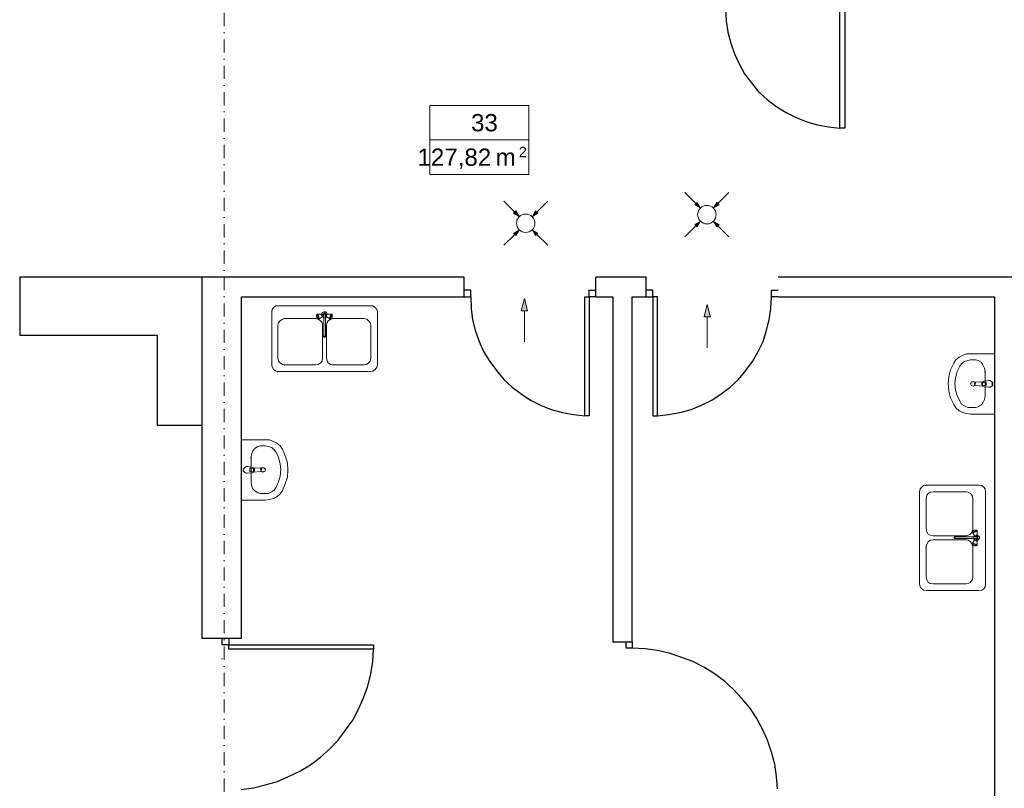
# Model space of a CAD drawing. Header units: millimetres. Extents: x -25785 to 64215, y 1802 to 45092.
# Tile 4 of 53: x -10534 to -3077, y 23373 to 29199. Entities that reach past the tile are written whole.
import ezdxf
from ezdxf.enums import TextEntityAlignment as Align

# ---------------------------------------------------------------- set-up
doc = ezdxf.new("R2010")
doc.units = ezdxf.units.MM
doc.header["$MEASUREMENT"] = 0
doc.linetypes.add('DASHDOTX2', pattern=[2, 1, -0.5, 0, -0.5])
for name, color, linetype, lineweight in [('2D - Rysunki i Obrazki_Nr_pióra__4', 84, 'Continuous', 13), ('GA Opis pomieszczeń', 7, 'Continuous', 15), ('Osie', 6, 'DASHDOTX2', 15), ('went grawita', 150, 'Continuous', 13)]:
    doc.layers.add(name, color=color, linetype=linetype, lineweight=lineweight)
doc.layers.add('Stolarka', color=4, linetype='Continuous')
doc.layers.add('Ściany', color=2, linetype='Continuous')
doc.styles.add('ARIAL', font='arial.ttf')

# ---------------------------------------------------------------- blocks, each defined once
blk = doc.blocks.new('opis_pom')
for p, q in [((-57.55, 20), (-0.17, 20)), ((-57.55, -20), (-57.55, 20)), ((-57.55, -20), (-0.17, -20))]:
    blk.add_line(p, q)
at = {"ltscale": 10}
for p, q in [((-0.17, -20), (-0.17, 20)), ((-57.55, 0), (-0.17, 0))]:
    blk.add_line(p, q, dxfattribs=at)
at = {"ltscale": 20, "style": 'ARIAL'}
for s, height, p in [('2', 6, (-1.36, -4)), ('m', 10, (-7.86, -5))]:
    blk.add_text(s, height=height, dxfattribs=at).set_placement(p, align=Align.TOP_RIGHT)
at = {"ltscale": 10, "width": 0.7}
blk.add_attdef('NUMER_POM', text='', height=10, dxfattribs=at).set_placement((-80.09, 2), align=Align.BOTTOM_RIGHT)
blk.add_attdef('POWIERZCHNIA', text='', height=10, dxfattribs=at).set_placement((-103.39, -5), align=Align.TOP_LEFT)

msp = doc.modelspace()

# ---------------------------------------------------------------- hatches: boundary and pattern name
at = {"layer": 'went grawita', "linetype": 'Continuous'}
for points in [[(-6752.33197, 27706.93962), (-6776.4801, 27748.76543), (-6794.15777, 27731.08776)], [(-6651.306, 27706.93962), (-6627.15787, 27748.76543), (-6609.4802, 27731.08776)], [(-5380.17704, 27772.25006), (-5404.32518, 27814.07587), (-5422.00285, 27796.3982)], [(-5279.15108, 27772.25006), (-5255.00294, 27814.07587), (-5237.32527, 27796.3982)], [(-5380.17704, 27669.73729), (-5404.32518, 27627.91149), (-5422.00285, 27645.58915)], [(-5279.15108, 27669.73729), (-5255.00294, 27627.91149), (-5237.32527, 27645.58915)], [(-6752.33197, 27604.42685), (-6776.4801, 27562.60104), (-6794.15777, 27580.27871)], [(-6651.306, 27604.42685), (-6627.15787, 27562.60104), (-6609.4802, 27580.27871)], [(-6712.33103, 27085.35583), (-6687.33103, 26992.05458), (-6737.33103, 26992.05458)], [(-5326.60733, 27039.79384), (-5301.60733, 26946.49259), (-5351.60733, 26946.49259)]]:
    msp.add_hatch(color=256, dxfattribs=at).paths.add_polyline_path(points)

# ---------------------------------------------------------------- linework, layer by layer
at = {"layer": '2D - Rysunki i Obrazki_Nr_pióra__4', "linetype": 'Continuous', "flags": 128}
for points in [[(-8620.8913, 27001.02192), (-8625.11583, 26984.06075)], [(-8612.37919, 27017.92004), (-8620.8913, 27001.02192)], [(-8595.48107, 27030.65668), (-8612.37919, 27017.92004)], [(-8578.5199, 27030.65668), (-8595.48107, 27030.65668)], [(-7875.79781, 27030.65668), (-8578.5199, 27030.65668)], [(-7858.89969, 27030.65668), (-7875.79781, 27030.65668)], [(-7841.93852, 27017.92004), (-7858.89969, 27030.65668)], [(-7829.26493, 27001.02192), (-7841.93852, 27017.92004)], [(-7825.0404, 26984.06075), (-7829.26493, 27001.02192)], [(-8625.11583, 26984.06075), (-8625.11583, 26581.91077)], [(-8544.66061, 26929.01576), (-8561.62178, 26916.34218)], [(-8527.69944, 26933.24029), (-8544.66061, 26929.01576)], [(-8290.68443, 26933.24029), (-8527.69944, 26933.24029)], [(-8273.72326, 26929.01576), (-8290.68443, 26933.24029)], [(-8282.17232, 26967.09958), (-8286.4599, 26962.87505)], [(-8282.17232, 26967.09958), (-8286.4599, 26962.87505)], [(-8282.17232, 26962.87505), (-8286.4599, 26958.65052)], [(-8282.17232, 26962.87505), (-8286.4599, 26958.65052)], [(-8282.17232, 26962.87505), (-8286.4599, 26962.87505)], [(-8286.4599, 26962.87505), (-8286.4599, 26958.65052)], [(-8286.4599, 26958.65052), (-8286.4599, 26954.42599)], [(-8286.4599, 26954.42599), (-8286.4599, 26950.20146)], [(-8286.4599, 26950.20146), (-8286.4599, 26945.97693)], [(-8286.4599, 26945.97693), (-8282.17232, 26941.68935)], [(-8278.01084, 26967.09958), (-8282.17232, 26962.87505)], [(-8278.01084, 26967.09958), (-8282.17232, 26967.09958)], [(-8248.31303, 26967.09958), (-8282.17232, 26967.09958)], [(-8278.01084, 26958.65052), (-8282.17232, 26962.87505)], [(-8282.17232, 26941.68935), (-8282.17232, 26937.52788)], [(-8282.17232, 26937.52788), (-8278.01084, 26933.24029)], [(-8278.01084, 26933.24029), (-8282.17232, 26929.01576)], [(-8278.01084, 26933.24029), (-8282.17232, 26929.01576)], [(-8273.72326, 26962.87505), (-8278.01084, 26967.09958)], [(-8278.01084, 26954.42599), (-8278.01084, 26958.65052)], [(-8273.72326, 26950.20146), (-8278.01084, 26954.42599)], [(-8278.01084, 26933.24029), (-8273.72326, 26933.24029)], [(-8273.72326, 26929.01576), (-8278.01084, 26933.24029)], [(-8273.72326, 26958.65052), (-8273.72326, 26962.87505)], [(-8269.49873, 26950.20146), (-8273.72326, 26958.65052)], [(-8273.72326, 26945.97693), (-8273.72326, 26950.20146)], [(-8273.72326, 26941.68935), (-8273.72326, 26945.97693)], [(-8273.72326, 26937.52788), (-8273.72326, 26941.68935)], [(-8273.72326, 26933.24029), (-8273.72326, 26937.52788)], [(-8269.49873, 26933.24029), (-8273.72326, 26929.01576)], [(-8256.82514, 26916.34218), (-8273.72326, 26929.01576)], [(-8273.72326, 26929.01576), (-8269.49873, 26929.01576)], [(-8269.49873, 26945.97693), (-8269.49873, 26950.20146)], [(-8269.49873, 26937.52788), (-8269.49873, 26945.97693)], [(-8244.0885, 26945.97693), (-8269.49873, 26929.01576)], [(-8269.49873, 26933.24029), (-8269.49873, 26937.52788)], [(-8269.49873, 26929.01576), (-8269.49873, 26933.24029)], [(-8248.31303, 26967.09958), (-8252.53756, 26962.87505)], [(-8248.31303, 26967.09958), (-8252.53756, 26962.87505)], [(-8244.0885, 26979.83622), (-8248.31303, 26967.09958)], [(-8239.86397, 26967.09958), (-8248.31303, 26967.09958)], [(-8244.0885, 26962.87505), (-8248.31303, 26967.09958)], [(-8244.0885, 26962.87505), (-8248.31303, 26958.65052)], [(-8244.0885, 26950.20146), (-8248.31303, 26945.97693)], [(-8244.0885, 26945.97693), (-8248.31303, 26941.68935)], [(-8231.41491, 26984.06075), (-8244.0885, 26979.83622)], [(-8244.0885, 26958.65052), (-8244.0885, 26962.87505)], [(-8244.0885, 26954.42599), (-8244.0885, 26958.65052)], [(-8244.0885, 26950.20146), (-8244.0885, 26954.42599)], [(-8235.63944, 26950.20146), (-8244.0885, 26950.20146)], [(-8244.0885, 26945.97693), (-8244.0885, 26950.20146)], [(-8244.0885, 26945.97693), (-8231.41491, 26941.68935)], [(-8235.63944, 26967.09958), (-8239.86397, 26958.65052)], [(-8239.86397, 26958.65052), (-8231.41491, 26954.42599)], [(-8231.41491, 26975.54864), (-8235.63944, 26967.09958)], [(-8231.41491, 26971.38716), (-8235.63944, 26962.87505)], [(-8235.63944, 26962.87505), (-8231.41491, 26958.65052)], [(-8231.41491, 26941.68935), (-8235.63944, 26937.52788)], [(-8218.67827, 26984.06075), (-8231.41491, 26984.06075)], [(-8222.9028, 26975.54864), (-8231.41491, 26975.54864)], [(-8222.9028, 26971.38716), (-8231.41491, 26971.38716)], [(-8222.9028, 26967.09958), (-8231.41491, 26967.09958)], [(-8231.41491, 26967.09958), (-8231.41491, 26962.87505)], [(-8231.41491, 26962.87505), (-8231.41491, 26802.02767)], [(-8214.45374, 26967.09958), (-8222.9028, 26975.54864)], [(-8218.67827, 26962.87505), (-8222.9028, 26971.38716)], [(-8218.67827, 26962.87505), (-8222.9028, 26967.09958)], [(-8218.67827, 26941.68935), (-8222.9028, 26937.52788)], [(-8210.22921, 26979.83622), (-8218.67827, 26984.06075)], [(-8218.67827, 26962.87505), (-8218.67827, 26802.02767)], [(-8218.67827, 26958.65052), (-8218.67827, 26962.87505)], [(-8218.67827, 26954.42599), (-8214.45374, 26958.65052)], [(-8218.67827, 26941.68935), (-8210.22921, 26945.97693)], [(-8214.45374, 26958.65052), (-8214.45374, 26967.09958)], [(-8214.45374, 26950.20146), (-8210.22921, 26950.20146)], [(-8210.22921, 26950.20146), (-8214.45374, 26945.97693)], [(-8210.22921, 26945.97693), (-8214.45374, 26941.68935)], [(-8206.00468, 26967.09958), (-8210.22921, 26979.83622)], [(-8210.22921, 26967.09958), (-8206.00468, 26967.09958)], [(-8206.00468, 26967.09958), (-8210.22921, 26962.87505)], [(-8206.00468, 26962.87505), (-8210.22921, 26962.87505)], [(-8210.22921, 26962.87505), (-8210.22921, 26958.65052)], [(-8210.22921, 26958.65052), (-8210.22921, 26954.42599)], [(-8210.22921, 26954.42599), (-8210.22921, 26950.20146)], [(-8210.22921, 26950.20146), (-8210.22921, 26945.97693)], [(-8210.22921, 26945.97693), (-8180.59445, 26929.01576)], [(-8201.78015, 26967.09958), (-8206.00468, 26967.09958)], [(-8206.00468, 26967.09958), (-8206.00468, 26962.87505)], [(-8201.78015, 26967.09958), (-8172.14539, 26967.09958)], [(-8180.59445, 26929.01576), (-8197.55562, 26916.34218)], [(-8184.81898, 26933.24029), (-8189.04351, 26929.01576)], [(-8180.59445, 26950.20146), (-8184.81898, 26945.97693)], [(-8184.81898, 26945.97693), (-8184.81898, 26937.52788)], [(-8184.81898, 26937.52788), (-8184.81898, 26933.24029)], [(-8184.81898, 26933.24029), (-8180.59445, 26929.01576)], [(-8180.59445, 26929.01576), (-8184.81898, 26924.79123)], [(-8176.36992, 26962.87505), (-8180.59445, 26958.65052)], [(-8180.59445, 26958.65052), (-8180.59445, 26950.20146)], [(-8176.36992, 26950.20146), (-8180.59445, 26945.97693)], [(-8180.59445, 26945.97693), (-8180.59445, 26941.68935)], [(-8180.59445, 26941.68935), (-8180.59445, 26937.52788)], [(-8180.59445, 26937.52788), (-8176.36992, 26933.24029)], [(-8159.40875, 26933.24029), (-8180.59445, 26929.01576)], [(-8176.36992, 26933.24029), (-8180.59445, 26929.01576)], [(-8176.36992, 26933.24029), (-8180.59445, 26929.01576)], [(-8180.59445, 26929.01576), (-8176.36992, 26933.24029)], [(-8172.14539, 26967.09958), (-8176.36992, 26962.87505)], [(-8172.14539, 26967.09958), (-8176.36992, 26967.09958)], [(-8176.36992, 26967.09958), (-8176.36992, 26962.87505)], [(-8172.14539, 26962.87505), (-8176.36992, 26958.65052)], [(-8172.14539, 26962.87505), (-8176.36992, 26958.65052)], [(-8176.36992, 26958.65052), (-8176.36992, 26954.42599)], [(-8176.36992, 26954.42599), (-8176.36992, 26950.20146)], [(-8176.36992, 26933.24029), (-8172.14539, 26933.24029)], [(-8167.92086, 26967.09958), (-8172.14539, 26967.09958)], [(-8167.92086, 26962.87505), (-8172.14539, 26958.65052)], [(-8167.92086, 26962.87505), (-8172.14539, 26962.87505)], [(-8172.14539, 26937.52788), (-8167.92086, 26941.68935)], [(-8172.14539, 26933.24029), (-8172.14539, 26937.52788)], [(-8167.92086, 26967.09958), (-8167.92086, 26962.87505)], [(-8167.92086, 26958.65052), (-8167.92086, 26962.87505)], [(-8167.92086, 26954.42599), (-8167.92086, 26958.65052)], [(-8167.92086, 26950.20146), (-8167.92086, 26954.42599)], [(-8167.92086, 26945.97693), (-8167.92086, 26950.20146)], [(-8167.92086, 26941.68935), (-8167.92086, 26945.97693)], [(-7926.61827, 26933.24029), (-8159.40875, 26933.24029)], [(-7905.43257, 26929.01576), (-7926.61827, 26933.24029)], [(-7892.75898, 26916.34218), (-7905.43257, 26929.01576)], [(-7825.0404, 26581.91077), (-7825.0404, 26984.06075)], [(-8574.29537, 26903.60553), (-8578.5199, 26882.48289)], [(-8578.5199, 26882.48289), (-8578.5199, 26632.66818)], [(-8561.62178, 26916.34218), (-8574.29537, 26903.60553)], [(-8244.0885, 26903.60553), (-8256.82514, 26916.34218)], [(-8239.86397, 26882.48289), (-8244.0885, 26903.60553)], [(-8239.86397, 26632.66818), (-8239.86397, 26882.48289)], [(-8206.00468, 26903.60553), (-8210.22921, 26882.48289)], [(-8210.22921, 26882.48289), (-8210.22921, 26632.66818)], [(-8197.55562, 26916.34218), (-8206.00468, 26903.60553)], [(-7880.02234, 26903.60553), (-7892.75898, 26916.34218)], [(-7875.79781, 26882.48289), (-7880.02234, 26903.60553)], [(-7875.79781, 26632.66818), (-7875.79781, 26882.48289)], [(-8231.41491, 26806.2522), (-8235.63944, 26797.80314)], [(-8235.63944, 26797.80314), (-8227.19038, 26793.57861)], [(-8231.41491, 26802.02767), (-8231.41491, 26797.80314)], [(-8231.41491, 26797.80314), (-8222.9028, 26797.80314)], [(-8231.41491, 26797.80314), (-8231.41491, 26793.57861)], [(-8231.41491, 26793.57861), (-8222.9028, 26793.57861)], [(-8227.19038, 26793.57861), (-8218.67827, 26797.80314)], [(-8222.9028, 26797.80314), (-8218.67827, 26802.02767)], [(-8222.9028, 26793.57861), (-8218.67827, 26797.80314)], [(-8218.67827, 26797.80314), (-8218.67827, 26806.2522)], [(-8578.5199, 26632.66818), (-8574.29537, 26611.54553)], [(-8244.0885, 26611.54553), (-8239.86397, 26632.66818)], [(-8210.22921, 26632.66818), (-8206.00468, 26611.54553)], [(-7880.02234, 26611.54553), (-7875.79781, 26632.66818)], [(-3418.09959, 26641.18029), (-3443.50982, 26619.99459)], [(-3392.68937, 26653.85388), (-3418.09959, 26641.18029)], [(-3363.05461, 26666.52747), (-3392.68937, 26653.85388)], [(-3333.41985, 26666.52747), (-3363.05461, 26666.52747)], [(-3151.38677, 26666.52747), (-3333.41985, 26666.52747)], [(-3151.38677, 26209.39555), (-3151.38677, 26666.52747)], [(-8625.11583, 26581.91077), (-8620.8913, 26564.9496)], [(-8620.8913, 26564.9496), (-8612.37919, 26548.05148)], [(-8612.37919, 26548.05148), (-8595.48107, 26535.31484)], [(-8574.29537, 26611.54553), (-8561.62178, 26598.80889)], [(-8561.62178, 26598.80889), (-8544.66061, 26586.1353)], [(-8544.66061, 26586.1353), (-8527.69944, 26581.91077)], [(-8527.69944, 26581.91077), (-8531.98703, 26577.68624)], [(-8527.69944, 26581.91077), (-8290.68443, 26581.91077)], [(-8290.68443, 26581.91077), (-8273.72326, 26586.1353)], [(-8273.72326, 26586.1353), (-8256.82514, 26598.80889)], [(-8256.82514, 26598.80889), (-8244.0885, 26611.54553)], [(-8206.00468, 26611.54553), (-8197.55562, 26598.80889)], [(-8197.55562, 26598.80889), (-8180.59445, 26586.1353)], [(-8180.59445, 26586.1353), (-8159.40875, 26581.91077)], [(-8159.40875, 26581.91077), (-8163.69633, 26577.68624)], [(-8159.40875, 26581.91077), (-7926.61827, 26581.91077)], [(-7926.61827, 26581.91077), (-7905.43257, 26586.1353)], [(-7905.43257, 26586.1353), (-7892.75898, 26598.80889)], [(-7892.75898, 26598.80889), (-7880.02234, 26611.54553)], [(-7858.89969, 26535.31484), (-7841.93852, 26548.05148)], [(-7841.93852, 26548.05148), (-7829.26493, 26564.9496)], [(-7829.26493, 26564.9496), (-7825.0404, 26581.91077)], [(-3460.40794, 26594.58436), (-3485.81817, 26543.7639)], [(-3443.50982, 26619.99459), (-3460.40794, 26594.58436)], [(-3413.87506, 26573.39866), (-3435.06076, 26531.09031)], [(-3401.20148, 26590.35983), (-3413.87506, 26573.39866)], [(-3380.01578, 26607.25795), (-3401.20148, 26590.35983)], [(-3354.60555, 26615.77006), (-3380.01578, 26607.25795)], [(-3333.41985, 26619.99459), (-3354.60555, 26615.77006)], [(-3295.33603, 26619.99459), (-3333.41985, 26619.99459)], [(-3274.21338, 26615.77006), (-3295.33603, 26619.99459)], [(-3253.02768, 26603.03342), (-3274.21338, 26615.77006)], [(-3240.29104, 26581.91077), (-3253.02768, 26603.03342)], [(-3227.61745, 26556.50054), (-3240.29104, 26581.91077)], [(-3223.39293, 26531.09031), (-3227.61745, 26556.50054)], [(-8595.48107, 26535.31484), (-8578.5199, 26531.09031)], [(-8578.5199, 26531.09031), (-8582.80748, 26526.86578)], [(-8578.5199, 26531.09031), (-7875.79781, 26531.09031)], [(-7875.79781, 26531.09031), (-7858.89969, 26535.31484)], [(-3498.55481, 26493.0065), (-3502.77934, 26437.96151)], [(-3485.81817, 26543.7639), (-3498.55481, 26493.0065)], [(-3447.73435, 26484.55744), (-3451.95888, 26437.96151)], [(-3435.06076, 26531.09031), (-3447.73435, 26484.55744)], [(-3223.39293, 26531.09031), (-3227.61745, 26526.86578)], [(-3223.39293, 26349.05723), (-3223.39293, 26531.09031)], [(-3502.77934, 26437.96151), (-3498.55481, 26382.91652)], [(-3451.95888, 26437.96151), (-3447.73435, 26391.36558)], [(-3329.19532, 26446.41057), (-3333.41985, 26437.96151)], [(-3333.41985, 26437.96151), (-3329.19532, 26429.51245)], [(-3324.97079, 26454.85963), (-3329.19532, 26446.41057)], [(-3329.19532, 26429.51245), (-3324.97079, 26425.22487)], [(-3312.23415, 26454.85963), (-3324.97079, 26454.85963)], [(-3324.97079, 26425.22487), (-3312.23415, 26421.00034)], [(-3303.78509, 26454.85963), (-3312.23415, 26454.85963)], [(-3312.23415, 26421.00034), (-3303.78509, 26425.22487)], [(-3299.56056, 26446.41057), (-3303.78509, 26454.85963)], [(-3299.56056, 26446.41057), (-3303.78509, 26437.96151)], [(-3303.78509, 26437.96151), (-3299.56056, 26429.51245)], [(-3303.78509, 26425.22487), (-3299.56056, 26429.51245)], [(-3295.33603, 26450.6351), (-3299.56056, 26446.41057)], [(-3295.33603, 26437.96151), (-3299.56056, 26446.41057)], [(-3299.56056, 26429.51245), (-3295.33603, 26437.96151)], [(-3299.56056, 26429.51245), (-3295.33603, 26425.22487)], [(-3240.29104, 26454.85963), (-3295.33603, 26450.6351)], [(-3295.33603, 26425.22487), (-3240.29104, 26421.00034)], [(-3244.51557, 26454.85963), (-3248.7401, 26446.41057)], [(-3244.51557, 26454.85963), (-3248.7401, 26446.41057)], [(-3248.7401, 26446.41057), (-3248.7401, 26433.73698)], [(-3248.7401, 26446.41057), (-3248.7401, 26433.73698)], [(-3248.7401, 26433.73698), (-3244.51557, 26421.00034)], [(-3248.7401, 26433.73698), (-3244.51557, 26421.00034)], [(-3231.84198, 26459.08416), (-3244.51557, 26454.85963)], [(-3231.84198, 26459.08416), (-3244.51557, 26454.85963)], [(-3240.29104, 26446.41057), (-3244.51557, 26437.96151)], [(-3244.51557, 26437.96151), (-3240.29104, 26429.51245)], [(-3244.51557, 26421.00034), (-3231.84198, 26416.77581)], [(-3244.51557, 26421.00034), (-3231.84198, 26416.77581)], [(-3231.84198, 26450.6351), (-3240.29104, 26446.41057)], [(-3240.29104, 26429.51245), (-3231.84198, 26425.22487)], [(-3231.84198, 26459.08416), (-3193.75817, 26463.37174)], [(-3231.84198, 26450.6351), (-3214.88081, 26450.6351)], [(-3214.88081, 26425.22487), (-3231.84198, 26425.22487)], [(-3231.84198, 26416.77581), (-3193.75817, 26412.55128)], [(-3214.88081, 26450.6351), (-3214.88081, 26425.22487)], [(-3214.88081, 26450.6351), (-3214.88081, 26425.22487)], [(-3185.24606, 26463.37174), (-3197.9827, 26463.37174)], [(-3197.9827, 26416.77581), (-3185.24606, 26412.55128)], [(-3193.75817, 26463.37174), (-3185.24606, 26463.37174)], [(-3193.75817, 26412.55128), (-3185.24606, 26412.55128)], [(-3172.57247, 26454.85963), (-3185.24606, 26463.37174)], [(-3172.57247, 26454.85963), (-3185.24606, 26463.37174)], [(-3185.24606, 26412.55128), (-3172.57247, 26421.00034)], [(-3185.24606, 26412.55128), (-3172.57247, 26421.00034)], [(-3168.34794, 26446.41057), (-3172.57247, 26454.85963)], [(-3164.12341, 26446.41057), (-3172.57247, 26454.85963)], [(-3172.57247, 26421.00034), (-3168.34794, 26429.51245)], [(-3172.57247, 26421.00034), (-3164.12341, 26429.51245)], [(-3168.34794, 26429.51245), (-3168.34794, 26446.41057)], [(-3164.12341, 26429.51245), (-3164.12341, 26446.41057)], [(-3498.55481, 26382.91652), (-3485.81817, 26332.09606)], [(-3485.81817, 26332.09606), (-3460.40794, 26281.33866)], [(-3447.73435, 26391.36558), (-3435.06076, 26349.05723)], [(-3435.06076, 26349.05723), (-3413.87506, 26306.74889)], [(-3227.61745, 26319.42247), (-3223.39293, 26349.05723)], [(-3460.40794, 26281.33866), (-3443.50982, 26255.92843)], [(-3443.50982, 26255.92843), (-3418.09959, 26234.74273)], [(-3413.87506, 26306.74889), (-3401.20148, 26285.56319)], [(-3401.20148, 26285.56319), (-3380.01578, 26272.8896)], [(-3380.01578, 26272.8896), (-3354.60555, 26260.15296)], [(-3354.60555, 26260.15296), (-3333.41985, 26260.15296)], [(-3295.33603, 26260.15296), (-3333.41985, 26260.15296)], [(-3295.33603, 26260.15296), (-3274.21338, 26264.37749)], [(-3274.21338, 26264.37749), (-3253.02768, 26277.11413)], [(-3253.02768, 26277.11413), (-3240.29104, 26294.01225)], [(-3240.29104, 26294.01225), (-3227.61745, 26319.42247)], [(-3418.09959, 26234.74273), (-3392.68937, 26222.06914)], [(-3392.68937, 26222.06914), (-3363.05461, 26213.55703)], [(-3363.05461, 26213.55703), (-3333.41985, 26209.39555)], [(-3151.38677, 26209.39555), (-3333.41985, 26209.39555)], [(-8853.68179, 26014.62583), (-8675.87324, 26014.62583)], [(-8853.68179, 25557.43086), (-8853.68179, 26014.62583)], [(-8752.10392, 25951.13178), (-8769.00204, 25929.94608)], [(-8730.91822, 25963.80537), (-8752.10392, 25951.13178)], [(-8709.79558, 25968.09295), (-8730.91822, 25963.80537)], [(-8709.79558, 25968.09295), (-8675.87324, 25968.09295)], [(-8642.01395, 26014.62583), (-8675.87324, 26014.62583)], [(-8650.52606, 25963.80537), (-8675.87324, 25968.09295)], [(-8625.11583, 25955.35631), (-8650.52606, 25963.80537)], [(-8612.37919, 26001.95224), (-8642.01395, 26014.62583)], [(-8608.15466, 25938.39514), (-8625.11583, 25955.35631)], [(-8587.03201, 25989.2156), (-8612.37919, 26001.95224)], [(-8561.62178, 25968.09295), (-8587.03201, 25989.2156)], [(-8544.66061, 25942.61967), (-8561.62178, 25968.09295)], [(-8781.73868, 25879.12563), (-8785.96321, 25874.9011)], [(-8777.51415, 25904.53586), (-8781.73868, 25879.12563)], [(-8781.73868, 25697.09255), (-8781.73868, 25879.12563)], [(-8769.00204, 25929.94608), (-8777.51415, 25904.53586)], [(-8591.25654, 25921.49703), (-8608.15466, 25938.39514)], [(-8574.29537, 25879.12563), (-8591.25654, 25921.49703)], [(-8561.62178, 25832.59275), (-8574.29537, 25879.12563)], [(-8523.47491, 25891.86227), (-8544.66061, 25942.61967)], [(-8506.5768, 25841.04181), (-8523.47491, 25891.86227)], [(-8832.55914, 25802.95799), (-8841.0082, 25794.50893)], [(-8832.55914, 25802.95799), (-8841.0082, 25794.50893)], [(-8819.8225, 25811.40705), (-8832.55914, 25802.95799)], [(-8819.8225, 25811.40705), (-8832.55914, 25802.95799)], [(-8815.59797, 25811.40705), (-8819.8225, 25811.40705)], [(-8807.14891, 25811.40705), (-8819.8225, 25811.40705)], [(-8773.28962, 25807.18252), (-8815.59797, 25811.40705)], [(-8764.77751, 25802.95799), (-8773.28962, 25807.18252)], [(-8764.77751, 25802.95799), (-8773.28962, 25807.18252)], [(-8764.77751, 25802.95799), (-8709.79558, 25798.73346)], [(-8756.32845, 25794.50893), (-8764.77751, 25802.95799)], [(-8756.32845, 25794.50893), (-8764.77751, 25802.95799)], [(-8701.28347, 25802.95799), (-8705.50799, 25794.50893)], [(-8692.83441, 25802.95799), (-8701.28347, 25802.95799)], [(-8684.38535, 25802.95799), (-8692.83441, 25802.95799)], [(-8675.87324, 25794.50893), (-8684.38535, 25802.95799)], [(-8557.3342, 25785.99682), (-8561.62178, 25832.59275)], [(-8502.35227, 25785.99682), (-8506.5768, 25841.04181)], [(-8841.0082, 25794.50893), (-8841.0082, 25777.54776)], [(-8841.0082, 25794.50893), (-8841.0082, 25777.54776)], [(-8841.0082, 25777.54776), (-8832.55914, 25769.0987)], [(-8841.0082, 25777.54776), (-8832.55914, 25769.0987)], [(-8832.55914, 25769.0987), (-8819.8225, 25760.64964)], [(-8832.55914, 25769.0987), (-8819.8225, 25760.64964)], [(-8819.8225, 25760.64964), (-8807.14891, 25764.87417)], [(-8815.59797, 25760.64964), (-8819.8225, 25760.64964)], [(-8773.28962, 25764.87417), (-8815.59797, 25760.64964)], [(-8790.18774, 25798.73346), (-8790.18774, 25773.32323)], [(-8777.51415, 25798.73346), (-8790.18774, 25798.73346)], [(-8790.18774, 25798.73346), (-8790.18774, 25773.32323)], [(-8790.18774, 25773.32323), (-8777.51415, 25773.32323)], [(-8764.77751, 25794.50893), (-8777.51415, 25798.73346)], [(-8777.51415, 25773.32323), (-8764.77751, 25777.54776)], [(-8773.28962, 25764.87417), (-8764.77751, 25769.0987)], [(-8773.28962, 25764.87417), (-8764.77751, 25769.0987)], [(-8764.77751, 25785.99682), (-8764.77751, 25794.50893)], [(-8764.77751, 25777.54776), (-8764.77751, 25785.99682)], [(-8764.77751, 25769.0987), (-8756.32845, 25781.77229)], [(-8764.77751, 25769.0987), (-8756.32845, 25781.77229)], [(-8709.79558, 25773.32323), (-8764.77751, 25769.0987)], [(-8756.32845, 25781.77229), (-8756.32845, 25794.50893)], [(-8756.32845, 25781.77229), (-8756.32845, 25794.50893)], [(-8705.50799, 25794.50893), (-8709.79558, 25798.73346)], [(-8705.50799, 25794.50893), (-8709.79558, 25785.99682)], [(-8709.79558, 25785.99682), (-8705.50799, 25777.54776)], [(-8709.79558, 25773.32323), (-8705.50799, 25777.54776)], [(-8701.28347, 25785.99682), (-8705.50799, 25794.50893)], [(-8705.50799, 25777.54776), (-8701.28347, 25785.99682)], [(-8705.50799, 25777.54776), (-8701.28347, 25773.32323)], [(-8701.28347, 25773.32323), (-8692.83441, 25769.0987)], [(-8692.83441, 25769.0987), (-8684.38535, 25773.32323)], [(-8684.38535, 25773.32323), (-8675.87324, 25777.54776)], [(-8675.87324, 25785.99682), (-8675.87324, 25794.50893)], [(-8675.87324, 25777.54776), (-8675.87324, 25785.99682)], [(-8574.29537, 25697.09255), (-8561.62178, 25739.46394)], [(-8561.62178, 25739.46394), (-8557.3342, 25785.99682)], [(-8523.47491, 25680.19443), (-8506.5768, 25730.95183)], [(-8506.5768, 25730.95183), (-8502.35227, 25785.99682)], [(-8781.73868, 25697.09255), (-8777.51415, 25667.45779)], [(-8777.51415, 25667.45779), (-8769.00204, 25642.11061)], [(-8608.15466, 25633.5985), (-8591.25654, 25654.7842)], [(-8591.25654, 25654.7842), (-8574.29537, 25697.09255)], [(-8544.66061, 25629.37397), (-8523.47491, 25680.19443)], [(-3701.71054, 25654.7842), (-3714.44718, 25642.11061)], [(-3689.03695, 25667.45779), (-3701.71054, 25654.7842)], [(-3667.85125, 25671.74537), (-3689.03695, 25667.45779)], [(-3269.9258, 25671.74537), (-3667.85125, 25671.74537)], [(-3248.7401, 25667.45779), (-3269.9258, 25671.74537)], [(-3231.84198, 25654.7842), (-3248.7401, 25667.45779)], [(-3223.39293, 25642.11061), (-3231.84198, 25654.7842)], [(-8769.00204, 25642.11061), (-8752.10392, 25625.14944)], [(-8752.10392, 25625.14944), (-8730.91822, 25612.47585)], [(-8730.91822, 25612.47585), (-8709.79558, 25608.25132)], [(-8709.79558, 25608.25132), (-8675.87324, 25608.25132)], [(-8675.87324, 25608.25132), (-8650.52606, 25608.25132)], [(-8650.52606, 25608.25132), (-8625.11583, 25620.92491)], [(-8625.11583, 25620.92491), (-8608.15466, 25633.5985)], [(-8612.37919, 25570.10445), (-8587.03201, 25582.84109)], [(-8587.03201, 25582.84109), (-8561.62178, 25603.96374)], [(-8561.62178, 25603.96374), (-8544.66061, 25629.37397)], [(-3718.67171, 25620.92491), (-3722.89624, 25616.70038)], [(-3714.44718, 25642.11061), (-3718.67171, 25620.92491)], [(-3718.67171, 25620.92491), (-3718.67171, 24922.42735)], [(-3663.62672, 25591.29015), (-3667.85125, 25570.10445)], [(-3655.17766, 25608.25132), (-3663.62672, 25591.29015)], [(-3638.21649, 25616.70038), (-3655.17766, 25608.25132)], [(-3617.09385, 25620.92491), (-3638.21649, 25616.70038)], [(-3367.27914, 25620.92491), (-3617.09385, 25620.92491)], [(-3350.38102, 25616.70038), (-3367.27914, 25620.92491)], [(-3333.41985, 25608.25132), (-3350.38102, 25616.70038)], [(-3320.74626, 25591.29015), (-3333.41985, 25608.25132)], [(-3316.52173, 25570.10445), (-3320.74626, 25591.29015)], [(-3219.10534, 25620.92491), (-3223.39293, 25642.11061)], [(-3219.10534, 24922.42735), (-3219.10534, 25620.92491)], [(-8853.68179, 25557.43086), (-8675.87324, 25557.43086)], [(-8675.87324, 25557.43086), (-8642.01395, 25561.65539)], [(-8642.01395, 25561.65539), (-8612.37919, 25570.10445)], [(-3667.85125, 25570.10445), (-3672.07578, 25565.87992)], [(-3667.85125, 25570.10445), (-3667.85125, 25337.31397)], [(-3316.52173, 25337.31397), (-3316.52173, 25570.10445)], [(-3667.85125, 25337.31397), (-3663.62672, 25316.12827)], [(-3663.62672, 25316.12827), (-3655.17766, 25299.1671)], [(-3655.17766, 25299.1671), (-3638.21649, 25290.71804)], [(-3638.21649, 25290.71804), (-3617.09385, 25286.49351)], [(-3617.09385, 25286.49351), (-3367.27914, 25286.49351)], [(-3367.27914, 25286.49351), (-3350.38102, 25290.71804)], [(-3350.38102, 25290.71804), (-3333.41985, 25299.1671)], [(-3333.41985, 25299.1671), (-3320.74626, 25316.12827)], [(-3320.74626, 25316.12827), (-3324.97079, 25311.90374)], [(-3320.74626, 25316.12827), (-3324.97079, 25311.90374)], [(-3320.74626, 25316.12827), (-3316.52173, 25337.31397)], [(-3316.52173, 25320.3528), (-3320.74626, 25316.12827)], [(-3316.52173, 25320.3528), (-3320.74626, 25316.12827)], [(-3320.74626, 25316.12827), (-3316.52173, 25320.3528)], [(-3320.74626, 25316.12827), (-3316.52173, 25311.90374)], [(-3303.78509, 25286.49351), (-3320.74626, 25316.12827)], [(-3312.23415, 25324.57733), (-3316.52173, 25324.57733)], [(-3316.52173, 25324.57733), (-3316.52173, 25320.3528)], [(-3316.52173, 25320.3528), (-3312.23415, 25320.3528)], [(-3312.23415, 25320.3528), (-3316.52173, 25316.12827)], [(-3316.52173, 25311.90374), (-3312.23415, 25311.90374)], [(-3308.07267, 25328.80185), (-3312.23415, 25324.57733)], [(-3312.23415, 25320.3528), (-3308.07267, 25320.3528)], [(-3312.23415, 25311.90374), (-3308.07267, 25311.90374)], [(-3303.78509, 25328.80185), (-3308.07267, 25328.80185)], [(-3308.07267, 25320.3528), (-3299.56056, 25320.3528)], [(-3308.07267, 25311.90374), (-3299.56056, 25316.12827)], [(-3303.78509, 25286.49351), (-3308.07267, 25282.26898)], [(-3303.78509, 25286.49351), (-3308.07267, 25282.26898)], [(-3303.78509, 25286.49351), (-3308.07267, 25278.04445)], [(-3299.56056, 25328.80185), (-3303.78509, 25328.80185)], [(-3299.56056, 25282.26898), (-3303.78509, 25286.49351)], [(-3303.78509, 25286.49351), (-3299.56056, 25286.49351)], [(-3295.33603, 25328.80185), (-3299.56056, 25328.80185)], [(-3299.56056, 25320.3528), (-3295.33603, 25320.3528)], [(-3299.56056, 25316.12827), (-3295.33603, 25316.12827)], [(-3299.56056, 25286.49351), (-3295.33603, 25286.49351)], [(-3291.1115, 25282.26898), (-3299.56056, 25278.04445)], [(-3291.1115, 25328.80185), (-3295.33603, 25328.80185)], [(-3295.33603, 25320.3528), (-3291.1115, 25324.57733)], [(-3291.1115, 25324.57733), (-3295.33603, 25320.3528)], [(-3295.33603, 25316.12827), (-3291.1115, 25320.3528)], [(-3295.33603, 25286.49351), (-3291.1115, 25286.49351)], [(-3291.1115, 25324.57733), (-3286.88697, 25328.80185)], [(-3286.88697, 25328.80185), (-3291.1115, 25324.57733)], [(-3286.88697, 25328.80185), (-3291.1115, 25324.57733)], [(-3286.88697, 25328.80185), (-3291.1115, 25328.80185)], [(-3291.1115, 25320.3528), (-3286.88697, 25320.3528)], [(-3291.1115, 25286.49351), (-3291.1115, 25290.71804)], [(-3291.1115, 25290.71804), (-3286.88697, 25290.71804)], [(-3282.66244, 25282.26898), (-3291.1115, 25282.26898)], [(-3282.66244, 25328.80185), (-3286.88697, 25328.80185)], [(-3286.88697, 25320.3528), (-3282.66244, 25324.57733)], [(-3282.66244, 25324.57733), (-3286.88697, 25320.3528)], [(-3282.66244, 25294.94257), (-3286.88697, 25290.71804)], [(-3286.88697, 25290.71804), (-3282.66244, 25290.71804)], [(-3282.66244, 25324.57733), (-3282.66244, 25328.80185)], [(-3282.66244, 25294.94257), (-3282.66244, 25324.57733)], [(-3282.66244, 25290.71804), (-3282.66244, 25294.94257)], [(-3282.66244, 25286.49351), (-3282.66244, 25290.71804)], [(-3274.21338, 25286.49351), (-3282.66244, 25290.71804)], [(-3278.37486, 25273.81992), (-3282.66244, 25282.26898)], [(-3265.70127, 25278.04445), (-3274.21338, 25286.49351)], [(-3667.85125, 25206.03829), (-3672.07578, 25201.81376)], [(-3663.62672, 25222.99946), (-3667.85125, 25206.03829)], [(-3667.85125, 25206.03829), (-3667.85125, 24969.02328)], [(-3655.17766, 25239.96063), (-3663.62672, 25222.99946)], [(-3638.21649, 25252.63422), (-3655.17766, 25239.96063)], [(-3617.09385, 25256.85875), (-3638.21649, 25252.63422)], [(-3367.27914, 25256.85875), (-3617.09385, 25256.85875)], [(-3451.95888, 25278.04445), (-3456.18341, 25269.53234)], [(-3451.95888, 25278.04445), (-3456.18341, 25273.81992)], [(-3456.18341, 25273.81992), (-3456.18341, 25269.53234)], [(-3456.18341, 25269.53234), (-3451.95888, 25265.30781)], [(-3456.18341, 25269.53234), (-3451.95888, 25265.30781)], [(-3447.73435, 25278.04445), (-3451.95888, 25273.81992)], [(-3443.50982, 25278.04445), (-3451.95888, 25278.04445)], [(-3451.95888, 25273.81992), (-3451.95888, 25269.53234)], [(-3451.95888, 25269.53234), (-3447.73435, 25265.30781)], [(-3451.95888, 25265.30781), (-3443.50982, 25265.30781)], [(-3286.88697, 25278.04445), (-3447.73435, 25278.04445)], [(-3286.88697, 25265.30781), (-3447.73435, 25265.30781)], [(-3350.38102, 25252.63422), (-3367.27914, 25256.85875)], [(-3333.41985, 25239.96063), (-3350.38102, 25252.63422)], [(-3320.74626, 25222.99946), (-3333.41985, 25239.96063)], [(-3320.74626, 25227.22399), (-3324.97079, 25222.99946)], [(-3303.78509, 25252.63422), (-3320.74626, 25227.22399)], [(-3316.52173, 25227.22399), (-3320.74626, 25227.22399)], [(-3320.74626, 25227.22399), (-3320.74626, 25222.99946)], [(-3316.52173, 25206.03829), (-3320.74626, 25222.99946)], [(-3316.52173, 25222.99946), (-3320.74626, 25218.77493)], [(-3320.74626, 25222.99946), (-3316.52173, 25218.77493)], [(-3316.52173, 25218.77493), (-3320.74626, 25214.48735)], [(-3312.23415, 25227.22399), (-3316.52173, 25227.22399)], [(-3312.23415, 25222.99946), (-3316.52173, 25218.77493)], [(-3312.23415, 25222.99946), (-3316.52173, 25222.99946)], [(-3316.52173, 25222.99946), (-3316.52173, 25218.77493)], [(-3316.52173, 25218.77493), (-3312.23415, 25214.48735)], [(-3316.52173, 24969.02328), (-3316.52173, 25206.03829)], [(-3308.07267, 25278.04445), (-3312.23415, 25273.81992)], [(-3308.07267, 25265.30781), (-3312.23415, 25261.08328)], [(-3308.07267, 25227.22399), (-3312.23415, 25227.22399)], [(-3308.07267, 25222.99946), (-3312.23415, 25222.99946)], [(-3312.23415, 25214.48735), (-3308.07267, 25214.48735)], [(-3308.07267, 25265.30781), (-3303.78509, 25252.63422)], [(-3303.78509, 25252.63422), (-3308.07267, 25248.40969)], [(-3299.56056, 25227.22399), (-3308.07267, 25227.22399)], [(-3299.56056, 25222.99946), (-3308.07267, 25222.99946)], [(-3308.07267, 25214.48735), (-3303.78509, 25214.48735)], [(-3299.56056, 25261.08328), (-3303.78509, 25256.85875)], [(-3299.56056, 25256.85875), (-3303.78509, 25256.85875)], [(-3303.78509, 25256.85875), (-3303.78509, 25252.63422)], [(-3303.78509, 25214.48735), (-3299.56056, 25210.32587)], [(-3299.56056, 25265.30781), (-3291.1115, 25261.08328)], [(-3295.33603, 25252.63422), (-3299.56056, 25256.85875)], [(-3295.33603, 25222.99946), (-3299.56056, 25227.22399)], [(-3295.33603, 25218.77493), (-3299.56056, 25222.99946)], [(-3299.56056, 25210.32587), (-3295.33603, 25210.32587)], [(-3291.1115, 25252.63422), (-3295.33603, 25248.40969)], [(-3291.1115, 25252.63422), (-3295.33603, 25252.63422)], [(-3291.1115, 25222.99946), (-3295.33603, 25222.99946)], [(-3291.1115, 25218.77493), (-3295.33603, 25214.48735)], [(-3291.1115, 25218.77493), (-3295.33603, 25218.77493)], [(-3295.33603, 25210.32587), (-3291.1115, 25210.32587)], [(-3286.88697, 25278.04445), (-3291.1115, 25278.04445)], [(-3291.1115, 25265.30781), (-3286.88697, 25265.30781)], [(-3291.1115, 25261.08328), (-3282.66244, 25261.08328)], [(-3286.88697, 25252.63422), (-3291.1115, 25252.63422)], [(-3286.88697, 25218.77493), (-3291.1115, 25222.99946)], [(-3286.88697, 25214.48735), (-3291.1115, 25218.77493)], [(-3286.88697, 25214.48735), (-3291.1115, 25210.32587)], [(-3291.1115, 25210.32587), (-3286.88697, 25210.32587)], [(-3282.66244, 25273.81992), (-3286.88697, 25278.04445)], [(-3282.66244, 25273.81992), (-3286.88697, 25278.04445)], [(-3286.88697, 25265.30781), (-3282.66244, 25269.53234)], [(-3286.88697, 25265.30781), (-3282.66244, 25269.53234)], [(-3282.66244, 25248.40969), (-3286.88697, 25252.63422)], [(-3282.66244, 25248.40969), (-3286.88697, 25244.18516)], [(-3282.66244, 25248.40969), (-3286.88697, 25244.18516)], [(-3282.66244, 25218.77493), (-3286.88697, 25218.77493)], [(-3282.66244, 25214.48735), (-3286.88697, 25210.32587)], [(-3286.88697, 25210.32587), (-3286.88697, 25214.48735)], [(-3282.66244, 25214.48735), (-3286.88697, 25210.32587)], [(-3282.66244, 25269.53234), (-3282.66244, 25273.81992)], [(-3282.66244, 25269.53234), (-3282.66244, 25273.81992)], [(-3282.66244, 25261.08328), (-3278.37486, 25265.30781)], [(-3282.66244, 25256.85875), (-3282.66244, 25248.40969)], [(-3282.66244, 25248.40969), (-3274.21338, 25256.85875)], [(-3282.66244, 25248.40969), (-3282.66244, 25214.48735)], [(-3282.66244, 25214.48735), (-3282.66244, 25218.77493)], [(-3278.37486, 25265.30781), (-3278.37486, 25273.81992)], [(-3274.21338, 25256.85875), (-3265.70127, 25265.30781)], [(-3265.70127, 25265.30781), (-3265.70127, 25278.04445)], [(-3718.67171, 24922.42735), (-3714.44718, 24901.24165)], [(-3667.85125, 24969.02328), (-3663.62672, 24952.0621)], [(-3663.62672, 24952.0621), (-3655.17766, 24935.16399)], [(-3655.17766, 24935.16399), (-3638.21649, 24926.65188)], [(-3638.21649, 24926.65188), (-3617.09385, 24922.42735)], [(-3617.09385, 24922.42735), (-3367.27914, 24922.42735)], [(-3367.27914, 24922.42735), (-3350.38102, 24926.65188)], [(-3350.38102, 24926.65188), (-3333.41985, 24935.16399)], [(-3333.41985, 24935.16399), (-3320.74626, 24952.0621)], [(-3320.74626, 24952.0621), (-3316.52173, 24969.02328)], [(-3223.39293, 24901.24165), (-3219.10534, 24922.42735)], [(-3714.44718, 24901.24165), (-3701.71054, 24884.34353)], [(-3701.71054, 24884.34353), (-3689.03695, 24875.83142)], [(-3689.03695, 24875.83142), (-3667.85125, 24871.60689)], [(-3667.85125, 24871.60689), (-3269.9258, 24871.60689)], [(-3269.9258, 24871.60689), (-3248.7401, 24875.83142)], [(-3248.7401, 24875.83142), (-3231.84198, 24884.34353)], [(-3231.84198, 24884.34353), (-3223.39293, 24901.24165)]]:
    msp.add_lwpolyline(points, dxfattribs=at)
at = {"layer": 'Osie', "ltscale": 100}
msp.add_line((-8984.95746, 41255.70129), (-8984.95746, 5830.07652), dxfattribs=at)
at = {"layer": 'Stolarka', "linetype": 'Continuous', "flags": 128}
for points in [[(-5187.60994, 29278.5477), (-5183.38541, 29189.64342)], [(-4324.04047, 28376.83135), (-4324.04047, 29278.5477)], [(-4285.95665, 29278.5477), (-4285.95665, 28376.83135)], [(-5183.38541, 29189.64342), (-5170.71183, 29104.96367)], [(-5170.71183, 29104.96367), (-5149.52613, 29020.28393)], [(-5149.52613, 29020.28393), (-5119.89137, 28939.82871)], [(-5119.89137, 28939.82871), (-5086.03208, 28863.66108)], [(-5086.03208, 28863.66108), (-5043.72373, 28787.43039)], [(-5043.72373, 28787.43039), (-4992.90327, 28719.71181)], [(-4992.90327, 28719.71181), (-4937.85829, 28651.99324)], [(-4937.85829, 28651.99324), (-4874.36424, 28592.72372)], [(-4874.36424, 28592.72372), (-4806.64566, 28541.90326)], [(-4806.64566, 28541.90326), (-4730.41498, 28495.37039)], [(-4730.41498, 28495.37039), (-4654.24734, 28457.22352)], [(-4654.24734, 28457.22352), (-4573.79213, 28423.36423)], [(-4573.79213, 28423.36423), (-4493.33691, 28402.24158)], [(-4493.33691, 28402.24158), (-4408.72021, 28385.28041)], [(-4408.72021, 28385.28041), (-4324.04047, 28376.83135)], [(-4285.95665, 28376.83135), (-4324.04047, 28376.83135)], [(-7118.03073, 27149.13266), (-7168.85118, 27149.13266)], [(-7118.03073, 27098.37526), (-7118.03073, 27149.13266)], [(-6220.53891, 27098.37526), (-6220.53891, 27149.13266)], [(-6220.53891, 27149.13266), (-6169.78151, 27149.13266)], [(-5737.99677, 27149.13266), (-5788.75417, 27149.13266)], [(-5737.99677, 27098.37526), (-5737.99677, 27149.13266)], [(-4840.50495, 27098.37526), (-4840.50495, 27149.13266)], [(-4840.50495, 27149.13266), (-4789.68449, 27149.13266)], [(-7168.85118, 27098.37526), (-7118.03073, 27098.37526)], [(-7118.03073, 27098.37526), (-7113.8062, 27009.47098)], [(-6254.46125, 26196.65891), (-6254.46125, 27098.37526)], [(-6254.46125, 27098.37526), (-6220.53891, 27098.37526)], [(-6169.78151, 27098.37526), (-6220.53891, 27098.37526)], [(-6220.53891, 27098.37526), (-6220.53891, 26196.65891)], [(-5788.75417, 27098.37526), (-5737.99677, 27098.37526)], [(-5737.99677, 27098.37526), (-5737.99677, 26196.65891)], [(-5704.07443, 27098.37526), (-5737.99677, 27098.37526)], [(-5704.07443, 26196.65891), (-5704.07443, 27098.37526)], [(-4844.72948, 27009.47098), (-4840.50495, 27098.37526)], [(-4789.68449, 27098.37526), (-4840.50495, 27098.37526)], [(-7113.8062, 27009.47098), (-7105.35714, 26924.79123)], [(-4857.46612, 26924.79123), (-4844.72948, 27009.47098)], [(-7105.35714, 26924.79123), (-7084.17144, 26844.33602)], [(-4878.58877, 26844.33602), (-4857.46612, 26924.79123)], [(-7084.17144, 26844.33602), (-7054.53668, 26759.71932)], [(-4903.999, 26759.71932), (-4878.58877, 26844.33602)], [(-7054.53668, 26759.71932), (-7020.67739, 26683.48864)], [(-4942.08282, 26683.48864), (-4903.999, 26759.71932)], [(-7020.67739, 26683.48864), (-6974.08146, 26607.25795)], [(-4984.45422, 26607.25795), (-4942.08282, 26683.48864)], [(-6974.08146, 26607.25795), (-6923.32406, 26539.53937)], [(-5035.27467, 26539.53937), (-4984.45422, 26607.25795)], [(-6923.32406, 26539.53937), (-6868.27907, 26471.8208)], [(-5090.25661, 26471.8208), (-5035.27467, 26539.53937)], [(-6868.27907, 26471.8208), (-6804.78502, 26412.55128)], [(-6804.78502, 26412.55128), (-6737.00339, 26361.73082)], [(-5221.53228, 26361.73082), (-5153.75066, 26412.55128)], [(-5153.75066, 26412.55128), (-5090.25661, 26471.8208)], [(-6737.00339, 26361.73082), (-6665.06029, 26315.19795)], [(-5293.47539, 26315.19795), (-5221.53228, 26361.73082)], [(-6665.06029, 26315.19795), (-6588.89265, 26277.11413)], [(-6588.89265, 26277.11413), (-6508.43744, 26243.25484)], [(-5450.09824, 26243.25484), (-5369.70608, 26277.11413)], [(-5369.70608, 26277.11413), (-5293.47539, 26315.19795)], [(-6508.43744, 26243.25484), (-6423.75769, 26222.06914)], [(-6423.75769, 26222.06914), (-6339.141, 26205.10797)], [(-6339.141, 26205.10797), (-6254.46125, 26196.65891)], [(-6220.53891, 26196.65891), (-6254.46125, 26196.65891)], [(-5737.99677, 26196.65891), (-5704.07443, 26196.65891)], [(-5704.07443, 26196.65891), (-5619.45773, 26205.10797)], [(-5619.45773, 26205.10797), (-5534.77799, 26222.06914)], [(-5534.77799, 26222.06914), (-5450.09824, 26243.25484)], [(-9001.85558, 24461.00785), (-9001.85558, 24511.76526)], [(-8951.09817, 24461.00785), (-9001.85558, 24461.00785)], [(-8951.09817, 24511.76526), (-8951.09817, 24461.00785)], [(-8951.09817, 24461.00785), (-7854.61211, 24461.00785)], [(-8951.09817, 24427.14856), (-8951.09817, 24461.00785)], [(-7854.61211, 24461.00785), (-7854.61211, 24427.14856)], [(-5941.1525, 24435.59762), (-5941.1525, 24482.19355)], [(-5894.61962, 24482.19355), (-5894.61962, 24435.59762)], [(-7854.61211, 24427.14856), (-8951.09817, 24427.14856)], [(-7858.89969, 24334.01976), (-7854.61211, 24427.14856)], [(-5894.61962, 24435.59762), (-5941.1525, 24435.59762)], [(-5797.20323, 24431.37309), (-5894.61962, 24435.59762)], [(-5704.07443, 24418.6995), (-5797.20323, 24431.37309)], [(-5615.2332, 24397.5138), (-5704.07443, 24418.6995)], [(-5526.32893, 24367.87905), (-5615.2332, 24397.5138)], [(-9001.85558, 24355.1424), (-9006.08011, 24350.91787)], [(-7875.79781, 24240.89095), (-7858.89969, 24334.01976)], [(-5437.42465, 24334.01976), (-5526.32893, 24367.87905)], [(-5352.74491, 24291.64836), (-5437.42465, 24334.01976)], [(-7896.98351, 24147.69909), (-7875.79781, 24240.89095)], [(-5272.28969, 24240.89095), (-5352.74491, 24291.64836)], [(-5196.12205, 24185.84596), (-5272.28969, 24240.89095)], [(-5128.40348, 24122.35192), (-5196.12205, 24185.84596)], [(-7930.8428, 24058.79482), (-7896.98351, 24147.69909)], [(-5064.90943, 24054.57029), (-5128.40348, 24122.35192)], [(-7968.92661, 23974.17813), (-7930.8428, 24058.79482)], [(-5005.57686, 23982.62718), (-5064.90943, 24054.57029)], [(-8011.23496, 23889.49838), (-7968.92661, 23974.17813)], [(-4950.59493, 23902.17197), (-5005.57686, 23982.62718)], [(-8066.27995, 23813.26769), (-8011.23496, 23889.49838)], [(-4908.22353, 23821.7798), (-4950.59493, 23902.17197)], [(-8121.32494, 23737.10006), (-8066.27995, 23813.26769)], [(-4870.13971, 23737.10006), (-4908.22353, 23821.7798)], [(-8189.04351, 23669.38148), (-8121.32494, 23737.10006)], [(-4840.50495, 23648.19578), (-4870.13971, 23737.10006)], [(-8256.82514, 23610.11196), (-8189.04351, 23669.38148)], [(-4815.09472, 23555.06698), (-4840.50495, 23648.19578)], [(-8332.99277, 23550.84245), (-8256.82514, 23610.11196)], [(-8498.12774, 23461.93817), (-8413.44799, 23504.24652)], [(-8413.44799, 23504.24652), (-8332.99277, 23550.84245)], [(-4802.42113, 23461.93817), (-4815.09472, 23555.06698)], [(-8675.87324, 23398.44412), (-8582.80748, 23423.7913)], [(-8582.80748, 23423.7913), (-8498.12774, 23461.93817)], [(-4793.97208, 23368.80937), (-4802.42113, 23461.93817)], [(-8857.96937, 23364.58484), (-8764.77751, 23377.25842)], [(-8764.77751, 23377.25842), (-8675.87324, 23398.44412)]]:
    msp.add_lwpolyline(points, dxfattribs=at)
at = {"layer": 'went grawita', "linetype": 'Continuous'}
for p, q in [((-6868.18862, 27822.79628), (-6785.31894, 27739.92659)), ((-6535.44935, 27822.79628), (-6618.31903, 27739.92659)), ((-5496.0337, 27888.10672), (-5413.16402, 27805.23703)), ((-5163.29442, 27888.10672), (-5246.16411, 27805.23703)), ((-6794.15777, 27731.08776), (-6776.4801, 27748.76543)), ((-6752.33197, 27706.93962), (-6776.4801, 27748.76543)), ((-6651.306, 27706.93962), (-6627.15787, 27748.76543)), ((-6609.4802, 27731.08776), (-6627.15787, 27748.76543)), ((-5422.00285, 27796.3982), (-5404.32518, 27814.07587)), ((-5380.17704, 27772.25006), (-5422.00285, 27796.3982)), ((-5380.17704, 27772.25006), (-5404.32518, 27814.07587)), ((-5279.15108, 27772.25006), (-5255.00294, 27814.07587)), ((-5279.15108, 27772.25006), (-5237.32527, 27796.3982)), ((-5237.32527, 27796.3982), (-5255.00294, 27814.07587)), ((-6752.33197, 27706.93962), (-6794.15777, 27731.08776)), ((-6651.306, 27706.93962), (-6609.4802, 27731.08776)), ((-5380.17704, 27669.73729), (-5422.00285, 27645.58915)), ((-5380.17704, 27669.73729), (-5404.32518, 27627.91149)), ((-5279.15108, 27669.73729), (-5237.32527, 27645.58915)), ((-5279.15108, 27669.73729), (-5255.00294, 27627.91149)), ((-6752.33197, 27604.42685), (-6794.15777, 27580.27871)), ((-6752.33197, 27604.42685), (-6776.4801, 27562.60104)), ((-6651.306, 27604.42685), (-6609.4802, 27580.27871)), ((-6651.306, 27604.42685), (-6627.15787, 27562.60104)), ((-5496.0337, 27553.88064), (-5413.16402, 27636.75032)), ((-5422.00285, 27645.58915), (-5404.32518, 27627.91149)), ((-5237.32527, 27645.58915), (-5255.00294, 27627.91149)), ((-5163.29442, 27553.88064), (-5246.16411, 27636.75032)), ((-6868.18862, 27488.5702), (-6785.31894, 27571.43988)), ((-6794.15777, 27580.27871), (-6776.4801, 27562.60104)), ((-6609.4802, 27580.27871), (-6627.15787, 27562.60104)), ((-6535.44935, 27488.5702), (-6618.31903, 27571.43988)), ((-6712.33103, 27085.35583), (-6737.33103, 26992.05458)), ((-6712.33103, 27085.35583), (-6687.33103, 26992.05458)), ((-5326.60733, 27039.79384), (-5351.60733, 26946.49259)), ((-5326.60733, 27039.79384), (-5301.60733, 26946.49259)), ((-6737.33103, 26992.05458), (-6687.33103, 26992.05458)), ((-6712.33103, 26757.66372), (-6712.33103, 26992.05458)), ((-5351.60733, 26946.49259), (-5301.60733, 26946.49259)), ((-5326.60733, 26712.10173), (-5326.60733, 26946.49259))]:
    msp.add_line(p, q, dxfattribs=at)
for centre in [(-5329.66406, 27720.99368), (-6701.81899, 27655.68324)]:
    msp.add_circle(centre, 70, dxfattribs=at)
at = {"layer": 'Ściany', "linetype": 'Continuous'}
for p, q in [((-9154.2539, 27246.54905), (-10534.2539, 27246.54905)), ((-10534.2539, 27246.54905), (-10534.2539, 26806.54905)), ((-10534.2539, 26806.54905), (-9494.2539, 26806.54905)), ((-9494.2539, 26806.54905), (-9494.2539, 26126.54905)), ((-9494.2539, 26126.54905), (-9154.2539, 26126.54905))]:
    msp.add_line(p, q, dxfattribs=at)
at = {"layer": 'Ściany', "linetype": 'Continuous', "flags": 128}
for points in [[(-7168.85118, 27246.54905), (-9154.2539, 27246.54905)], [(-9154.2539, 27246.54905), (-9154.2539, 27098.37526)], [(-7168.85118, 27098.37526), (-7168.85118, 27246.54905)], [(-6169.78151, 27098.37526), (-6169.78151, 27246.54905)], [(-5788.75417, 27246.54905), (-6169.78151, 27246.54905)], [(-5788.75417, 27098.37526), (-5788.75417, 27246.54905)], [(1733.87165, 27246.54905), (-4789.68449, 27246.54905)], [(-9154.2539, 27098.37526), (-9154.2539, 24511.76526)], [(-8853.68179, 27098.37526), (-7168.85118, 27098.37526)], [(-8853.68179, 24511.76526), (-8853.68179, 27098.37526)], [(-6169.78151, 27098.37526), (-6042.79341, 27098.37526)], [(-6042.79341, 27098.37526), (-6042.79341, 24482.19355)], [(-5894.61962, 27098.37526), (-5788.75417, 27098.37526)], [(-5894.61962, 24482.19355), (-5894.61962, 27098.37526)], [(-4789.68449, 27098.37526), (-3151.38677, 27098.37526)], [(-3151.38677, 27098.37526), (-3151.38677, 20930.37316)], [(-9154.2539, 24511.76526), (-8853.68179, 24511.76526)], [(-6042.79341, 24482.19355), (-5894.61962, 24482.19355)]]:
    msp.add_lwpolyline(points, dxfattribs=at)

# ---------------------------------------------------------------- block references
at = {"layer": 'GA Opis pomieszczeń'}
ref = msp.add_blockref('opis_pom', (-6675.29141, 28287.25348), dxfattribs=dict(at, xscale=13.07591999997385, yscale=13.07592000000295, zscale=13.07592000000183))
ref.add_attrib('NUMER_POM', '33', dxfattribs={"layer": '0', "ltscale": 10, "height": 130.7592, "style": 'ARIAL'}).set_placement((-6912.95181, 28313.40532), align=Align.BOTTOM_RIGHT)
ref.add_attrib('POWIERZCHNIA', '127,82', dxfattribs={"layer": '0', "ltscale": 10, "height": 130.7592, "style": 'ARIAL'}).set_placement((-6962.96165, 28221.87388), align=Align.TOP_RIGHT)

doc.saveas('drawing.dxf')
